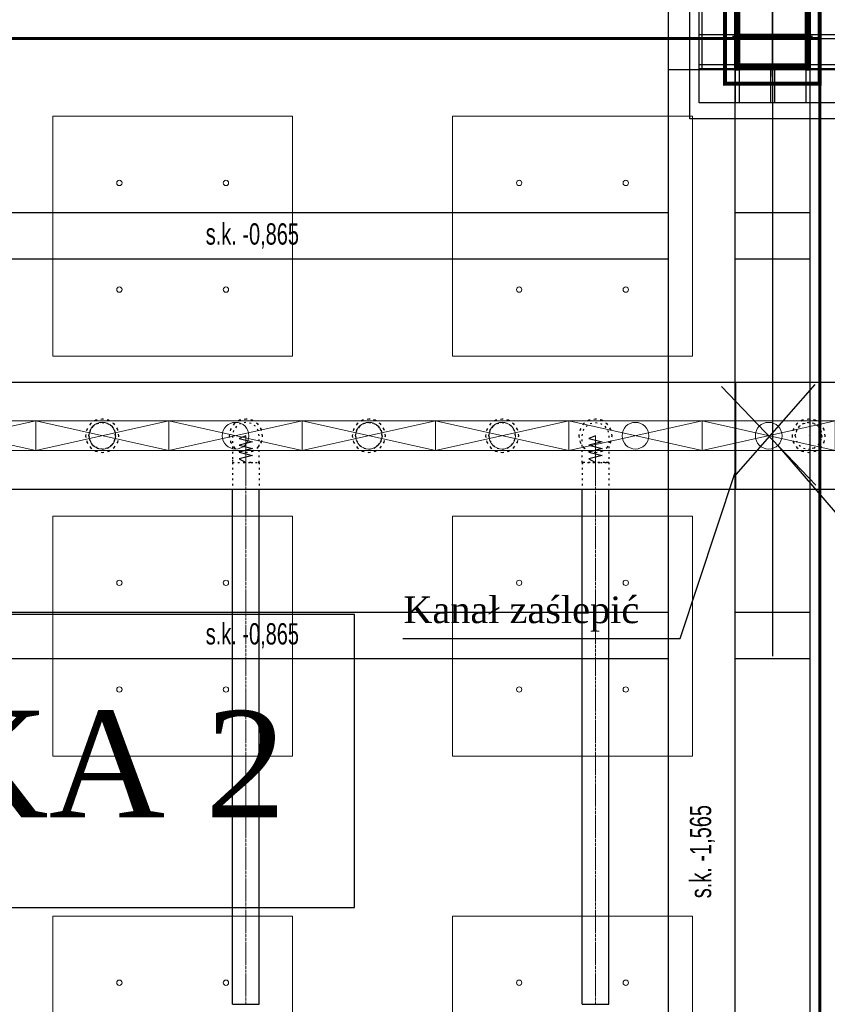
# Model space of a CAD drawing. Header units: centimetres. Extents: x -228435 to 46820, y -89367 to 152985.
# Tile 189 of 256: x -28188 to -22128, y 45738 to 53125. Entities that reach past the tile are written whole.
import ezdxf

# ---------------------------------------------------------------- set-up
doc = ezdxf.new("R2010")
doc.units = ezdxf.units.CM
doc.header["$LTSCALE"] = 50
doc.header["$PDMODE"] = 35
doc.header["$PDSIZE"] = 0.1
for name, pattern in [('CADVENT_CENTERLINE', [9.9, 7.4, -1, 0.5, -1]), ('CADVENT_HIDDEN', [0.8, 0.25, -0.55]), ('Kondygnacja  -0_5$0$HIDDEN', [9.525, 6.35, -3.175]), ('Kondygnacja  -0_5$0$HIDDEN2', [4.7625, 3.175, -1.5875]), ('Osie rzutów$0$DASHDOT2', [12.7, 6.35, -3.175, 0, -3.175])]:
    doc.linetypes.add(name, pattern=pattern)
doc.layers.get('0').update_dxf_attribs({"color": 8})
doc.layers.get('DEFPOINTS').update_dxf_attribs({"color": 8})
for name, color, linetype in [('01-103-Went PP_poziom-0_5$0$L_Nawiew', 250, 'Continuous'), ('bgde-nawiewEXP', 250, 'Continuous'), ('bgde-nawiewHIDDEN', 250, 'Continuous'), ('IS_zmiany 2024', 3, 'Continuous'), ('Kondygnacja  -0_5$0$ARCH_GK', 8, 'Continuous'), ('Kondygnacja  -0_5$0$ARCH_KONSTR_POWYŻEJ RZUTU', 8, 'Kondygnacja  -0_5$0$HIDDEN'), ('Kondygnacja  -0_5$0$ARCH_KONSTR_POWYŻEJ RZUTU_IST', 8, 'Kondygnacja  -0_5$0$HIDDEN2'), ('Kondygnacja  -0_5$0$ARCH_KONSTRUKCJA_NIEWIDOCZNA', 8, 'Continuous'), ('Kondygnacja  -0_5$0$ARCH_OKŁADZINA', 8, 'Continuous'), ('Kondygnacja  -0_5$0$ARCH_SŁUPY', 8, 'Continuous'), ('Osie rzutów$0$ARCH_INFO_OSIE_IST', 8, 'Osie rzutów$0$DASHDOT2'), ('Osie rzutów$0$ARCH_INFO_OSIE_OPISY_IST', 8, 'Continuous')]:
    doc.layers.add(name, color=color, linetype=linetype)
for name, color, linetype, lineweight in [('bgde-nawiewCEN', 7, 'Continuous', 13), ('bgde_nawiewnik', 11, 'Continuous', 5), ('Kondygnacja  -0_5$0$ARCH_INFO_WYMIARY', 8, 'Continuous', 9), ('SU Lampy kwadratowe  -05$0$ARCH_SUFITY_PODWIESZANE', 8, 'Continuous', 9)]:
    doc.layers.add(name, color=color, linetype=linetype, lineweight=lineweight)
doc.styles.add('Kondygnacja  -0_5$0$BIKTS', font='bikromsw.shx', dxfattribs={"width": 0.8})
doc.styles.add('Kondygnacja  -0_5$0$Romans', font='Romans.shx', dxfattribs={"width": 0.7})
doc.dimstyles.new('Kondygnacja  -0_5$0$Wymiary 1-100', dxfattribs={"dimtxt": 12, "dimasz": 10, "dimexe": 5, "dimexo": 0, "dimgap": 4, "dimtad": 1, "dimrnd": 0.5, "dimzin": 12, "dimdsep": 46, "dimtxsty": 'Kondygnacja  -0_5$0$Romans', "dimblk": 'Kondygnacja  -0_5$0$_Oblique', "dimcen": 10, "dimdle": 10, "dimclrt": 55, "dimazin": 0, "dimtfac": 1, "dimtmove": 1, "dimatfit": 3, "dimfxl": 8, "dimfxlon": 1, "dimtolj": 1, "dimtzin": 0, "dimarcsym": 0})
pattern_1 = [(45, (-1133.3117, -3177.9858), (-0.6735192, 0.6735192), [])]

# ---------------------------------------------------------------- blocks, each defined once
blk = doc.blocks.new('Osie rzutów')
at = {"layer": 'Osie rzutów$0$ARCH_INFO_OSIE_IST', "ltscale": 10}
for p, q in [((9860, 12510), (9860, 4623.26)), ((9860, 9770), (9860, 9830)), ((4436.04, 9800), (15156.54, 9800)), ((9890, 9800), (9830, 9800)), ((4436.04, 9200), (15156.54, 9200))]:
    blk.add_line(p, q, dxfattribs=at)
blk = doc.blocks.new('SU Lampy kwadratowe  -05$0$moduł sufitu')
at = {"layer": 'SU Lampy kwadratowe  -05$0$ARCH_SUFITY_PODWIESZANE'}
for points in [[(60, -60), (240, -60), (240, -240), (60, -240)], [(360, -60), (540, -60), (540, -240), (360, -240)], [(60, -360), (240, -360), (240, -540), (60, -540)], [(360, -360), (540, -360), (540, -540), (360, -540)]]:
    blk.add_lwpolyline(points, close=True, dxfattribs=at)
for centre in [(110, -110), (190, -110), (410, -110), (490, -110), (110, -190), (190, -190), (410, -190), (490, -190), (110, -410), (190, -410), (410, -410), (490, -410), (110, -490), (190, -490), (410, -490), (490, -490)]:
    blk.add_circle(centre, 2, dxfattribs=at)
blk = doc.blocks.new('SU Lampy kwadratowe  -05')
at = {"layer": 'SU Lampy kwadratowe  -05$0$ARCH_SUFITY_PODWIESZANE'}
for p in [(9260, 9800), (9260, 9200)]:
    blk.add_blockref('SU Lampy kwadratowe  -05$0$moduł sufitu', p, dxfattribs=at)
blk = doc.blocks.new('Kondygnacja  -0_5$0$_Oblique')
at = {"color": 0, "linetype": 'ByBlock', "lineweight": -2}
blk.add_line((-0.5, -0.5), (0.5, 0.5), dxfattribs=at)
blk = doc.blocks.new('*D147')
at = {"layer": 'DEFPOINTS', "color": 0}
for p in [(5845, 52950), (6165.9, 52950), (-62690, 50660)]:
    blk.add_point(p, dxfattribs=at)
at = {"layer": 'Kondygnacja  -0_5$0$ARCH_INFO_WYMIARY', "color": 0, "lineweight": -2}
for p, q in [((6157.9, 52950), (6170.9, 52950)), ((6165.9, 50650), (6165.9, 52960)), ((6157.9, 50660), (6170.9, 50660))]:
    blk.add_line(p, q, dxfattribs=at)
at = {"layer": 'Kondygnacja  -0_5$0$ARCH_INFO_WYMIARY', "color": 0, "lineweight": -2, "xscale": 10, "yscale": 10, "zscale": 10}
for p, rotation in [((6165.9, 52950), 90), ((6165.9, 50660), 270)]:
    blk.add_blockref('Kondygnacja  -0_5$0$_Oblique', p, dxfattribs=dict(at, rotation=rotation))
at = {"layer": 'Kondygnacja  -0_5$0$ARCH_INFO_WYMIARY', "color": 55, "insert": (6155.9, 51805), "char_height": 12, "attachment_point": 5, "rotation": 90, "style": 'Kondygnacja  -0_5$0$Romans'}
blk.add_mtext('\\A1;2290', dxfattribs=at)
blk = doc.blocks.new('*D148')
at = {"layer": 'DEFPOINTS', "color": 0}
for p in [(-59190, 47690), (5862.4, 47690), (6190, 43700)]:
    blk.add_point(p, dxfattribs=at)
at = {"layer": 'Kondygnacja  -0_5$0$ARCH_INFO_WYMIARY', "color": 0, "lineweight": -2}
for p, q in [((5854.4, 47690), (5867.4, 47690)), ((5862.4, 43690), (5862.4, 47700)), ((5870.4, 43700), (5857.4, 43700))]:
    blk.add_line(p, q, dxfattribs=at)
at = {"layer": 'Kondygnacja  -0_5$0$ARCH_INFO_WYMIARY', "color": 0, "lineweight": -2, "xscale": 10, "yscale": 10, "zscale": 10}
for p, rotation in [((5862.4, 47690), 90), ((5862.4, 43700), 270)]:
    blk.add_blockref('Kondygnacja  -0_5$0$_Oblique', p, dxfattribs=dict(at, rotation=rotation))
at = {"layer": 'Kondygnacja  -0_5$0$ARCH_INFO_WYMIARY', "color": 55, "insert": (5852.4, 45695), "char_height": 12, "attachment_point": 5, "rotation": 90, "style": 'Kondygnacja  -0_5$0$Romans'}
blk.add_mtext('\\A1;3990', dxfattribs=at)
blk = doc.blocks.new('Kondygnacja  -0_5$0$słup_kwadrat')
at = {"layer": 'Kondygnacja  -0_5$0$ARCH_SŁUPY', "lineweight": 40}
h = blk.add_hatch(dxfattribs=at)
h.set_pattern_fill('ANSI31', color=256, scale=0.3, style=0)
h.set_pattern_definition(pattern_1)
h.paths.add_polyline_path([(36, 34), (39, 34), (39, 84), (36, 84)])
h = blk.add_hatch(dxfattribs=at)
h.set_pattern_fill('ANSI31', color=256, scale=0.3, style=0)
h.set_pattern_definition(pattern_1)
h.paths.add_polyline_path([(89, 80), (89, 83), (39, 83), (39, 80)])
h = blk.add_hatch(dxfattribs=at)
h.set_pattern_fill('ANSI31', color=256, scale=0.3, style=0)
h.set_pattern_definition(pattern_1)
h.paths.add_polyline_path([(89, 34), (92, 34), (92, 84), (89, 84)])
h = blk.add_hatch(dxfattribs=at)
h.set_pattern_fill('ANSI31', color=256, scale=0.3, style=0)
h.set_pattern_definition(pattern_1)
h.paths.add_polyline_path([(89, 57.5), (89, 60.5), (39, 60.5), (39, 57.5)])
h = blk.add_hatch(dxfattribs=at)
h.set_pattern_fill('ANSI31', color=256, scale=0.3, style=0)
h.set_pattern_definition(pattern_1)
h.paths.add_polyline_path([(89, 35), (89, 38), (39, 38), (39, 35)])
at = {"layer": 'Kondygnacja  -0_5$0$ARCH_KONSTRUKCJA_NIEWIDOCZNA'}
blk.add_lwpolyline([(119, 109), (119, 9), (9, 9), (9, 109)], close=True, dxfattribs=at)
for points in [[(36, 109), (36, 84)], [(39, 109), (39, 84)], [(62.5, 109), (62.5, 83)], [(65.5, 109), (65.5, 83)], [(89, 109), (89, 84)], [(92, 109), (92, 84)], [(9, 83), (36, 83)], [(92, 83), (119, 83)], [(9, 80), (36, 80)], [(92, 80), (119, 80)], [(9, 60.5), (36, 60.5)], [(92, 60.5), (119, 60.5)], [(9, 57.5), (36, 57.5)], [(92, 57.5), (119, 57.5)], [(9, 38), (36, 38)], [(92, 38), (119, 38)], [(9, 35), (36, 35)], [(36, 34), (36, 9)], [(39, 34), (39, 9)], [(62.5, 35), (62.5, 9)], [(65.49, 35), (65.49, 9)], [(89, 34), (89, 9)], [(92, 35), (119, 35)], [(92, 34), (92, 9)]]:
    blk.add_lwpolyline(points, dxfattribs=at)
at = {"layer": 'Kondygnacja  -0_5$0$ARCH_OKŁADZINA'}
blk.add_lwpolyline([(2, 121), (126, 121), (126, -3), (2, -3)], close=True, dxfattribs=at)
at = {"layer": 'Kondygnacja  -0_5$0$ARCH_SŁUPY', "lineweight": 40}
for p, q in [((39, 60.5), (89, 60.5)), ((89, 57.5), (39, 57.5))]:
    blk.add_line(p, q, dxfattribs=at)
at = {"layer": 'Kondygnacja  -0_5$0$ARCH_SŁUPY', "lineweight": 50, "const_width": 3}
blk.add_lwpolyline([(28.5, 94.5), (99.5, 94.5), (99.5, 23.5), (28.5, 23.5)], close=True, dxfattribs=at)
at = {"layer": 'Kondygnacja  -0_5$0$ARCH_SŁUPY', "lineweight": 40}
for points in [[(36, 84), (39, 84), (39, 34), (36, 34)], [(89, 84), (92, 84), (92, 34), (89, 34)]]:
    blk.add_lwpolyline(points, close=True, dxfattribs=at)
for points in [[(89, 83), (39, 83)], [(39, 80), (89, 80)], [(89, 38), (39, 38)], [(39, 35), (89, 35)]]:
    blk.add_lwpolyline(points, dxfattribs=at)
blk = doc.blocks.new('Kondygnacja  -0_5$0$konstrukcja istniejąca -0.5')
at = {"layer": 'Kondygnacja  -0_5$0$ARCH_KONSTR_POWYŻEJ RZUTU_IST', "ltscale": 10}
for points in [[(9938, 9775), (9782, 9775), (9782, 9825), (9938, 9825), (9938, 9775)], [(9782, 8625), (9782, 9775)], [(9832, 8625), (9832, 9775)], [(9888, 9775), (9888, 8625)], [(8738, 9367.89), (9782, 9367.89)], [(9832, 9367.89), (9888, 9367.89)], [(9782, 9332.89), (8738, 9332.89)], [(9888, 9332.89), (9832, 9332.89)]]:
    blk.add_lwpolyline(points, dxfattribs=at)
at = {"layer": 'Kondygnacja  -0_5$0$ARCH_KONSTR_POWYŻEJ RZUTU_IST', "ltscale": 10, "elevation": 0}
for points in [[(9807, 9825), (9807, 9775)], [(8738, 9667.89), (9782, 9667.89)], [(9832, 9667.89), (9888, 9667.89)], [(9782, 9632.89), (8738, 9632.89)], [(9888, 9632.89), (9832, 9632.89)]]:
    blk.add_lwpolyline(points, dxfattribs=at)
at = {"layer": 'Kondygnacja  -0_5$0$ARCH_KONSTR_POWYŻEJ RZUTU_IST', "style": 'Kondygnacja  -0_5$0$BIKTS', "width": 0.7}
for p in [(9434.84, 9643.75), (9434.84, 9343.75)]:
    blk.add_text('s.k. -0,865', height=16, dxfattribs=at).set_placement(p)
blk.add_text('s.k. -1,565', height=16, rotation=90, dxfattribs=at).set_placement((9814.08, 9153.39))
blk = doc.blocks.new('*D179')
at = {"layer": 'DEFPOINTS', "color": 0}
for p in [(-24020, 81900), (-25165.6, 12687.8), (-24020, 12492.9)]:
    blk.add_point(p, dxfattribs=at)
at = {"layer": 'Kondygnacja  -0_5$0$ARCH_INFO_WYMIARY', "color": 0, "lineweight": -2}
for p, q in [((-25175.6, 12492.9), (-24010, 12492.9)), ((-25165.6, 12500.9), (-25165.6, 12487.9)), ((-24020, 12500.9), (-24020, 12487.9))]:
    blk.add_line(p, q, dxfattribs=at)
at = {"layer": 'Kondygnacja  -0_5$0$ARCH_INFO_WYMIARY', "color": 0, "lineweight": -2, "xscale": 10, "yscale": 10, "zscale": 10, "rotation": 180}
blk.add_blockref('Kondygnacja  -0_5$0$_Oblique', (-25165.6, 12492.9), dxfattribs=at)
at = {"layer": 'Kondygnacja  -0_5$0$ARCH_INFO_WYMIARY', "color": 0, "lineweight": -2, "xscale": 10, "yscale": 10, "zscale": 10}
blk.add_blockref('Kondygnacja  -0_5$0$_Oblique', (-24020, 12492.9), dxfattribs=at)
at = {"layer": 'Kondygnacja  -0_5$0$ARCH_INFO_WYMIARY', "color": 55, "insert": (-24592.8, 12502.9), "char_height": 12, "attachment_point": 5, "style": 'Kondygnacja  -0_5$0$Romans'}
blk.add_mtext('\\A1;1145.5', dxfattribs=at)
blk = doc.blocks.new('*D212')
at = {"layer": 'DEFPOINTS', "color": 0}
for p in [(-30586.3, 81900), (-30681.1, 12489.5), (9064, 12489.5)]:
    blk.add_point(p, dxfattribs=at)
at = {"layer": 'Kondygnacja  -0_5$0$ARCH_INFO_WYMIARY', "color": 0, "lineweight": -2}
for p, q in [((-30673.1, 81900), (-30686.1, 81900)), ((-30681.1, 81910), (-30681.1, 12479.5)), ((-30673.1, 12489.5), (-30686.1, 12489.5))]:
    blk.add_line(p, q, dxfattribs=at)
at = {"layer": 'Kondygnacja  -0_5$0$ARCH_INFO_WYMIARY', "color": 0, "lineweight": -2, "xscale": 10, "yscale": 10, "zscale": 10}
for p, rotation in [((-30681.1, 81900), 90), ((-30681.1, 12489.5), 270)]:
    blk.add_blockref('Kondygnacja  -0_5$0$_Oblique', p, dxfattribs=dict(at, rotation=rotation))
at = {"layer": 'Kondygnacja  -0_5$0$ARCH_INFO_WYMIARY', "color": 55, "insert": (-30691.1, 47194.8), "char_height": 12, "attachment_point": 5, "rotation": 90, "style": 'Kondygnacja  -0_5$0$Romans'}
blk.add_mtext('\\A1;69410.5', dxfattribs=at)
blk = doc.blocks.new('*D218')
at = {"layer": 'DEFPOINTS', "color": 0}
for p in [(-29180, 78695), (-24020, 12369.5), (-24020, 12070.3)]:
    blk.add_point(p, dxfattribs=at)
at = {"layer": 'Kondygnacja  -0_5$0$ARCH_INFO_WYMIARY', "color": 0, "lineweight": -2}
for p, q in [((-29190, 12070.3), (-24010, 12070.3)), ((-29180, 12078.3), (-29180, 12065.3)), ((-24020, 12078.3), (-24020, 12065.3))]:
    blk.add_line(p, q, dxfattribs=at)
at = {"layer": 'Kondygnacja  -0_5$0$ARCH_INFO_WYMIARY', "color": 0, "lineweight": -2, "xscale": 10, "yscale": 10, "zscale": 10, "rotation": 180}
blk.add_blockref('Kondygnacja  -0_5$0$_Oblique', (-29180, 12070.3), dxfattribs=at)
at = {"layer": 'Kondygnacja  -0_5$0$ARCH_INFO_WYMIARY', "color": 0, "lineweight": -2, "xscale": 10, "yscale": 10, "zscale": 10}
blk.add_blockref('Kondygnacja  -0_5$0$_Oblique', (-24020, 12070.3), dxfattribs=at)
at = {"layer": 'Kondygnacja  -0_5$0$ARCH_INFO_WYMIARY', "color": 55, "insert": (-26600, 12080.3), "char_height": 12, "attachment_point": 5, "style": 'Kondygnacja  -0_5$0$Romans'}
blk.add_mtext('\\A1;5160', dxfattribs=at)
blk = doc.blocks.new('A$C066D7839')
at = {"layer": 'bgde_nawiewnik'}
for p, q in [((-50, -11.15), (-50, 11.15)), ((-50, 11.15), (50, 11.15)), ((-50, -11.15), (50, 11.15)), ((50, -11.15), (-50, 11.15)), ((50, 11.15), (50, -11.15)), ((50, -11.15), (-50, -11.15))]:
    blk.add_line(p, q, dxfattribs=at)
blk.add_circle((0, 0), 10, dxfattribs=at)

msp = doc.modelspace()

# ---------------------------------------------------------------- linework, layer by layer
at = {"layer": 'bgde-nawiewCEN', "linetype": 'CADVENT_CENTERLINE', "ltscale": 0.06}
for p, q in [((-26489.979, 50003.393), (-26489.979, 50003.868)), ((-26489.979, 50002.268), (-26489.979, 50003.393)), ((-26489.979, 50000.075), (-26489.979, 50002.268)), ((-26489.979, 49996.46), (-26489.979, 50000.075)), ((-26489.979, 49991.068), (-26489.979, 49996.46)), ((-26489.979, 49983.542), (-26489.979, 49991.068)), ((-26489.979, 49973.527), (-26489.979, 49983.542)), ((-26489.979, 49960.668), (-26489.979, 49973.527)), ((-26489.979, 49944.608), (-26489.979, 49960.668)), ((-26489.979, 49924.993), (-26489.979, 49944.608)), ((-23867.838, 50003.393), (-23867.838, 50003.868)), ((-23867.838, 50002.268), (-23867.838, 50003.393)), ((-23867.838, 50000.075), (-23867.838, 50002.268)), ((-23867.838, 49996.46), (-23867.838, 50000.075)), ((-23867.838, 49991.068), (-23867.838, 49996.46)), ((-23867.838, 49983.542), (-23867.838, 49991.068)), ((-23867.838, 49973.527), (-23867.838, 49983.542)), ((-23867.838, 49960.668), (-23867.838, 49973.527)), ((-23867.838, 49944.608), (-23867.838, 49960.668)), ((-23867.838, 49924.993), (-23867.838, 49944.608)), ((-26489.979, 49901.468), (-26489.979, 49924.993)), ((-26489.979, 49873.675), (-26489.979, 49901.468)), ((-26489.979, 49822.564), (-26489.979, 49873.675)), ((-23867.838, 49901.468), (-23867.838, 49924.993)), ((-23867.838, 49873.675), (-23867.838, 49901.468)), ((-23867.838, 49822.564), (-23867.838, 49873.675)), ((-26489.979, 49803.868), (-26489.979, 49822.564)), ((-26489.979, 45738.069), (-26489.979, 49803.868)), ((-23867.838, 49803.868), (-23867.838, 49822.564)), ((-23867.838, 45738.069), (-23867.838, 49803.868))]:
    msp.add_line(p, q, dxfattribs=at)
at = {"layer": 'bgde-nawiewEXP', "linetype": 'Continuous'}
msp.add_lwpolyline([(-55706.071, 49603.941), (-19380.813, 49603.941), (-19380.813, 50403.941), (-19370.813, 50403.941), (-19370.813, 49603.941), (-19380.813, 49603.941), (-19380.813, 50403.941), (-55706.071, 50403.941)], close=True, dxfattribs=at)
for points in [[(-26589.979, 45738.07), (-26389.979, 45738.07), (-26389.979, 49603.941)], [(-26589.979, 45738.07), (-26589.979, 49603.941)], [(-23967.838, 45738.07), (-23767.838, 45738.07), (-23767.838, 49603.941)], [(-23967.838, 45738.07), (-23967.838, 49603.941)]]:
    msp.add_lwpolyline(points, dxfattribs=at)
at = {"layer": 'bgde-nawiewHIDDEN', "linetype": 'CADVENT_HIDDEN'}
for points in [[(-27692.838, 50003.868), (-27683.323, 49956.032), (-27656.226, 49915.479), (-27615.674, 49888.383), (-27567.838, 49878.868), (-27520.003, 49888.383), (-27479.45, 49915.479), (-27452.353, 49956.032), (-27442.838, 50003.868), (-27452.353, 50051.703), (-27479.45, 50092.256), (-27520.003, 50119.352), (-27567.838, 50128.868), (-27615.674, 50119.352), (-27656.226, 50092.256), (-27683.323, 50051.703)], [(-27692.838, 50003.868), (-27683.323, 49956.032), (-27656.226, 49915.479), (-27615.674, 49888.383), (-27567.838, 49878.868), (-27520.003, 49888.383), (-27479.45, 49915.479), (-27452.353, 49956.032), (-27442.838, 50003.868), (-27452.353, 50051.703), (-27479.45, 50092.256), (-27520.003, 50119.352), (-27567.838, 50128.868), (-27615.674, 50119.352), (-27656.226, 50092.256), (-27683.323, 50051.703)], [(-27667.838, 50003.868), (-27660.226, 49965.599), (-27638.549, 49933.157), (-27606.106, 49911.48), (-27567.838, 49903.868), (-27529.57, 49911.48), (-27497.127, 49933.157), (-27475.45, 49965.599), (-27467.838, 50003.868), (-27475.45, 50042.136), (-27497.127, 50074.578), (-27529.57, 50096.255), (-27567.838, 50103.868), (-27606.106, 50096.255), (-27638.549, 50074.578), (-27660.226, 50042.136)], [(-27667.838, 50003.868), (-27660.226, 50042.136), (-27638.549, 50074.578), (-27606.106, 50096.255), (-27567.838, 50103.868), (-27529.57, 50096.255), (-27497.127, 50074.578), (-27475.45, 50042.136), (-27467.838, 50003.868), (-27475.45, 49965.599), (-27497.127, 49933.157), (-27529.57, 49911.48), (-27567.838, 49903.868), (-27606.106, 49911.48), (-27638.549, 49933.157), (-27660.226, 49965.599)], [(-26614.979, 50003.868), (-26605.464, 49956.032), (-26578.368, 49915.479), (-26537.815, 49888.383), (-26489.979, 49878.868), (-26442.144, 49888.383), (-26401.591, 49915.479), (-26374.494, 49956.032), (-26364.979, 50003.868), (-26374.494, 50051.703), (-26401.591, 50092.256), (-26442.144, 50119.352), (-26489.979, 50128.868), (-26537.815, 50119.352), (-26578.368, 50092.256), (-26605.464, 50051.703)], [(-26614.979, 50003.868), (-26605.464, 49956.032), (-26578.368, 49915.479), (-26537.815, 49888.383), (-26489.979, 49878.868), (-26442.144, 49888.383), (-26401.591, 49915.479), (-26374.494, 49956.032), (-26364.979, 50003.868), (-26374.494, 50051.703), (-26401.591, 50092.256), (-26442.144, 50119.352), (-26489.979, 50128.868), (-26537.815, 50119.352), (-26578.368, 50092.256), (-26605.464, 50051.703)], [(-26589.979, 49803.868), (-26451.711, 49803.868), (-26451.711, 49803.867), (-26419.269, 49803.867), (-26419.269, 49803.868), (-26397.591, 49803.868), (-26397.591, 49803.867), (-26389.979, 49803.867), (-26389.979, 50003.868), (-26397.591, 50042.136), (-26419.269, 50074.578), (-26451.711, 50096.255), (-26489.979, 50103.868), (-26528.248, 50096.255), (-26560.69, 50074.578), (-26582.367, 50042.136), (-26589.979, 50003.868), (-26589.979, 49822.564)], [(-25692.838, 50003.868), (-25683.323, 49956.032), (-25656.226, 49915.479), (-25615.674, 49888.383), (-25567.838, 49878.868), (-25520.003, 49888.383), (-25479.45, 49915.479), (-25452.353, 49956.032), (-25442.838, 50003.868), (-25452.353, 50051.703), (-25479.45, 50092.256), (-25520.003, 50119.352), (-25567.838, 50128.868), (-25615.674, 50119.352), (-25656.226, 50092.256), (-25683.323, 50051.703)], [(-25692.838, 50003.868), (-25683.323, 49956.032), (-25656.226, 49915.479), (-25615.674, 49888.383), (-25567.838, 49878.868), (-25520.003, 49888.383), (-25479.45, 49915.479), (-25452.353, 49956.032), (-25442.838, 50003.868), (-25452.353, 50051.703), (-25479.45, 50092.256), (-25520.003, 50119.352), (-25567.838, 50128.868), (-25615.674, 50119.352), (-25656.226, 50092.256), (-25683.323, 50051.703)], [(-25667.838, 50003.868), (-25660.226, 49965.599), (-25638.549, 49933.157), (-25606.106, 49911.48), (-25567.838, 49903.868), (-25529.57, 49911.48), (-25497.127, 49933.157), (-25475.45, 49965.599), (-25467.838, 50003.868), (-25475.45, 50042.136), (-25497.127, 50074.578), (-25529.57, 50096.255), (-25567.838, 50103.868), (-25606.106, 50096.255), (-25638.549, 50074.578), (-25660.226, 50042.136)], [(-24692.838, 50003.868), (-24683.323, 49956.032), (-24656.226, 49915.479), (-24615.674, 49888.383), (-24567.838, 49878.868), (-24520.003, 49888.383), (-24479.45, 49915.479), (-24452.353, 49956.032), (-24442.838, 50003.868), (-24452.353, 50051.703), (-24479.45, 50092.256), (-24520.003, 50119.352), (-24567.838, 50128.868), (-24615.674, 50119.352), (-24656.226, 50092.256), (-24683.323, 50051.703)], [(-24692.838, 50003.868), (-24683.323, 49956.032), (-24656.226, 49915.479), (-24615.674, 49888.383), (-24567.838, 49878.868), (-24520.003, 49888.383), (-24479.45, 49915.479), (-24452.353, 49956.032), (-24442.838, 50003.868), (-24452.353, 50051.703), (-24479.45, 50092.256), (-24520.003, 50119.352), (-24567.838, 50128.868), (-24615.674, 50119.352), (-24656.226, 50092.256), (-24683.323, 50051.703)], [(-24667.838, 50003.868), (-24660.226, 49965.599), (-24638.549, 49933.157), (-24606.106, 49911.48), (-24567.838, 49903.868), (-24529.57, 49911.48), (-24497.127, 49933.157), (-24475.45, 49965.599), (-24467.838, 50003.868), (-24475.45, 50042.136), (-24497.127, 50074.578), (-24529.57, 50096.255), (-24567.838, 50103.868), (-24606.106, 50096.255), (-24638.549, 50074.578), (-24660.226, 50042.136)], [(-23992.838, 50003.868), (-23983.323, 49956.032), (-23956.226, 49915.479), (-23915.674, 49888.383), (-23867.838, 49878.868), (-23820.003, 49888.383), (-23779.45, 49915.479), (-23752.353, 49956.032), (-23742.838, 50003.868), (-23752.353, 50051.703), (-23779.45, 50092.256), (-23820.003, 50119.352), (-23867.838, 50128.868), (-23915.674, 50119.352), (-23956.226, 50092.256), (-23983.323, 50051.703)], [(-23992.838, 50003.868), (-23983.323, 49956.032), (-23956.226, 49915.479), (-23915.674, 49888.383), (-23867.838, 49878.868), (-23820.003, 49888.383), (-23779.45, 49915.479), (-23752.353, 49956.032), (-23742.838, 50003.868), (-23752.353, 50051.703), (-23779.45, 50092.256), (-23820.003, 50119.352), (-23867.838, 50128.868), (-23915.674, 50119.352), (-23956.226, 50092.256), (-23983.323, 50051.703)], [(-22392.838, 50003.868), (-22383.323, 49956.032), (-22356.226, 49915.479), (-22315.674, 49888.383), (-22267.838, 49878.868), (-22220.003, 49888.383), (-22179.45, 49915.479), (-22152.353, 49956.032), (-22142.838, 50003.868), (-22152.353, 50051.703), (-22179.45, 50092.256), (-22220.003, 50119.352), (-22267.838, 50128.868), (-22315.674, 50119.352), (-22356.226, 50092.256), (-22383.323, 50051.703)], [(-22392.838, 50003.868), (-22383.323, 49956.032), (-22356.226, 49915.479), (-22315.674, 49888.383), (-22267.838, 49878.868), (-22220.003, 49888.383), (-22179.45, 49915.479), (-22152.353, 49956.032), (-22142.838, 50003.868), (-22152.353, 50051.703), (-22179.45, 50092.256), (-22220.003, 50119.352), (-22267.838, 50128.868), (-22315.674, 50119.352), (-22356.226, 50092.256), (-22383.323, 50051.703)], [(-22367.838, 50003.868), (-22360.226, 49965.599), (-22338.549, 49933.157), (-22306.106, 49911.48), (-22267.838, 49903.868), (-22229.57, 49911.48), (-22197.127, 49933.157), (-22175.45, 49965.599), (-22167.838, 50003.868), (-22175.45, 50042.136), (-22197.127, 50074.578), (-22229.57, 50096.255), (-22267.838, 50103.868), (-22306.106, 50096.255), (-22338.549, 50074.578), (-22360.226, 50042.136)], [(-23967.838, 49803.868), (-23829.57, 49803.868), (-23829.57, 49803.867), (-23797.127, 49803.867), (-23797.127, 49803.868), (-23867.838, 49803.868), (-23867.838, 49803.867), (-23960.226, 49803.867)]]:
    msp.add_lwpolyline(points, close=True, dxfattribs=at)
for points in [[(-25667.838, 50003.868), (-25660.226, 50042.136), (-25638.549, 50074.578), (-25606.106, 50096.255), (-25567.838, 50103.868), (-25529.57, 50096.255), (-25497.127, 50074.578)], [(-25497.127, 50074.578), (-25529.57, 50096.255)], [(-24667.838, 50003.868), (-24660.226, 50042.136), (-24638.549, 50074.578), (-24606.106, 50096.255), (-24567.838, 50103.868), (-24529.57, 50096.255)], [(-24667.838, 50003.868), (-24660.226, 49965.599), (-24638.549, 49933.157), (-24606.106, 49911.48), (-24567.838, 49903.868), (-24529.57, 49911.48), (-24497.127, 49933.157), (-24475.45, 49965.599), (-24467.838, 50003.868), (-24475.45, 50042.136), (-24497.127, 50074.578), (-24529.57, 50096.255), (-24567.838, 50103.868)], [(-23967.838, 49803.868), (-23967.838, 50003.868), (-23960.226, 50042.136), (-23938.549, 50074.578), (-23906.106, 50096.255), (-23867.838, 50103.868), (-23829.57, 50096.255), (-23797.127, 50074.578), (-23775.45, 50042.136), (-23767.838, 50003.868), (-23767.838, 49803.868), (-23775.45, 49803.868), (-23775.45, 49803.867), (-23797.127, 49803.867), (-23775.45, 49803.867), (-23775.45, 49803.868), (-23767.838, 49803.868), (-23767.838, 49603.941)], [(-22367.838, 50003.868), (-22360.226, 50042.136), (-22338.549, 50074.578), (-22306.106, 50096.255), (-22267.838, 50103.868), (-22229.57, 50096.255)], [(-22229.57, 50096.255), (-22267.838, 50103.868)], [(-22229.57, 50096.255), (-22197.127, 50074.578), (-22175.45, 50042.136)], [(-25497.127, 50074.578), (-25475.45, 50042.136)], [(-25475.45, 50042.136), (-25497.127, 50074.578)], [(-25475.45, 50042.136), (-25467.838, 50003.868), (-25475.45, 49965.599)], [(-22175.45, 50042.136), (-22197.127, 50074.578)], [(-22175.45, 50042.136), (-22167.838, 50003.868), (-22175.45, 49965.599)], [(-25667.838, 50003.868), (-25660.226, 49965.599), (-25638.549, 49933.157), (-25606.106, 49911.48), (-25567.838, 49903.868), (-25529.57, 49911.48), (-25497.127, 49933.157)], [(-25497.127, 49933.157), (-25475.45, 49965.599)], [(-25475.45, 49965.599), (-25497.127, 49933.157)], [(-25475.45, 49965.599), (-25467.838, 50003.868)], [(-22367.838, 50003.868), (-22360.226, 49965.599), (-22338.549, 49933.157), (-22306.106, 49911.48), (-22267.838, 49903.868), (-22229.57, 49911.48)], [(-22229.57, 49911.48), (-22197.127, 49933.157), (-22175.45, 49965.599)], [(-22175.45, 49965.599), (-22197.127, 49933.157)], [(-22175.45, 49965.599), (-22167.838, 50003.868)], [(-25497.127, 49933.157), (-25529.57, 49911.48)], [(-22229.57, 49911.48), (-22267.838, 49903.868)], [(-26589.979, 49803.867), (-26451.711, 49803.867)], [(-26589.979, 49803.867), (-26589.979, 49603.941)], [(-26451.711, 49803.868), (-26489.979, 49803.868)], [(-26451.711, 49803.868), (-26419.269, 49803.868), (-26419.269, 49803.867), (-26397.591, 49803.867), (-26397.591, 49803.868), (-26389.979, 49803.868), (-26389.979, 49603.941)], [(-23967.838, 49803.867), (-23967.838, 49603.941)]]:
    msp.add_lwpolyline(points, dxfattribs=at)
at = {"layer": 'bgde-nawiewHIDDEN'}
for points in [[(-27567.838, 50003.868), (-27567.838, 50003.868)], [(-26489.979, 50003.868), (-26539.979, 49982.57), (-26439.979, 49957.208), (-26539.979, 49931.988), (-26439.979, 49906.703), (-26539.979, 49881.168), (-26439.979, 49855.809), (-26539.979, 49830.35), (-26489.979, 49803.868)], [(-25567.838, 50003.868), (-25567.838, 50003.868)], [(-24567.838, 50003.868), (-24567.838, 50003.868)], [(-23867.838, 50003.868), (-23917.838, 49982.57), (-23817.838, 49957.208), (-23917.838, 49931.988), (-23817.838, 49906.703), (-23917.838, 49881.168), (-23817.838, 49855.809), (-23917.838, 49830.35), (-23867.838, 49803.868)], [(-22267.838, 50003.868), (-22267.838, 50003.868)]]:
    msp.add_lwpolyline(points, dxfattribs=at)
at = {"layer": 'IS_zmiany 2024', "color": 6, "lineweight": 40}
msp.add_line((-22819.959, 50403.941), (-22819.959, 49603.941), dxfattribs=at)
at = {"layer": 'IS_zmiany 2024', "color": 1}
for p, q in [((-22812.836, 49714.045, 742.119), (-22219.219, 50387.565, 742.119)), ((-22212.836, 49634.045, 742.119), (-22922.836, 50373.69, 742.119))]:
    msp.add_line(p, q, dxfattribs=at)
at = {"layer": 'IS_zmiany 2024', "color": 2}
for p, q in [((-20564.235, 47682.753), (-22498.585, 49931.726, 742.119)), ((-23232.66, 48483.206), (-22819.959, 49728.699)), ((-25312.393, 48483.206), (-23232.66, 48483.206))]:
    msp.add_line(p, q, dxfattribs=at)
at = {"layer": 'IS_zmiany 2024', "color": 40, "lineweight": 60}
for points in [[(-47160, 65000), (-22185, 65000), (-22185, 52985), (-47160, 52985)], [(-47160, 52985), (-22185, 52985), (-22185, 40645), (-47160, 40645)]]:
    msp.add_lwpolyline(points, close=True, dxfattribs=at)
at = {"layer": 'IS_zmiany 2024', "color": 2}
msp.add_lwpolyline([(-31674.95, 46463.251), (-25674.95, 46463.251), (-25674.95, 48663.251), (-31674.95, 48663.251)], close=True, dxfattribs=at)
at = {"layer": 'Kondygnacja  -0_5$0$ARCH_GK', "linetype": 'Continuous', "lineweight": -3}
msp.add_line((-22895, 52950), (-22895, 53050), dxfattribs=at)

# ---------------------------------------------------------------- block references
at = {"layer": '01-103-Went PP_poziom-0_5$0$L_Nawiew', "xscale": 10, "yscale": 10, "zscale": 10}
for p in [(-28567.836, 50003.868, 742.119), (-27567.836, 50003.868, 742.119), (-26567.836, 50003.868, 742.119), (-25567.836, 50003.868, 742.119), (-24567.836, 50003.868, 742.119), (-23567.836, 50003.868, 742.119), (-22567.836, 50003.868, 742.119)]:
    msp.add_blockref('A$C066D7839', p, dxfattribs=at)
at = {"layer": 'Kondygnacja  -0_5$0$ARCH_KONSTR_POWYŻEJ RZUTU', "xscale": 10, "yscale": 10, "zscale": 10}
msp.add_blockref('Kondygnacja  -0_5$0$konstrukcja istniejąca -0.5', (-121140, -45000), dxfattribs=at)
at = {"layer": 'Kondygnacja  -0_5$0$ARCH_SŁUPY', "xscale": 10, "yscale": 10, "zscale": 10}
msp.add_blockref('Kondygnacja  -0_5$0$słup_kwadrat', (-23180, 52410), dxfattribs=at)
at = {"layer": 'Osie rzutów$0$ARCH_INFO_OSIE_OPISY_IST', "xscale": 10, "yscale": 10, "zscale": 10}
msp.add_blockref('Osie rzutów', (-121140, -45000), dxfattribs=at)
at = {"layer": 'SU Lampy kwadratowe  -05$0$ARCH_SUFITY_PODWIESZANE', "xscale": 10, "yscale": 10, "zscale": 10}
msp.add_blockref('SU Lampy kwadratowe  -05', (-121140, -45000), dxfattribs=at)

# ---------------------------------------------------------------- texts
at = {"layer": 'IS_zmiany 2024', "color": 2, "attachment_point": 1}
for s, insert, char_height, width in [('\\fTimes New Roman|b0|i0|c238|p18;\\A1;Kanał zaślepić', (-25308.965, 48797.854, 7680), 200, 6261.14258), ('\\fTimes New Roman|b0|i0|c238|p18;\\A1;SALKA 2\\P', (-31124.656, 47940.057, 15360), 800, 23167.66119)]:
    msp.add_mtext(s, dxfattribs=dict(at, insert=insert, char_height=char_height, width=width))

# ---------------------------------------------------------------- dimensions: what is measured, and where the dimension line sits
at = {"layer": 'Kondygnacja  -0_5$0$ARCH_INFO_WYMIARY'}
for base, p1, p2, picture, middle in [((-30681.114, 12489.5), (-30586.301, 81900), (9064, 12489.5), '*D212', (-30691.114, 47194.75)), ((6165.858, 52950), (-62690, 50660), (5845, 52950), '*D147', (6155.858, 51805)), ((5862.405, 47690), (6190, 43700), (-59190, 47690), '*D148', (5852.405, 45695))]:
    dim = msp.add_linear_dim(base=base, p1=p1, p2=p2, angle=90, dimstyle='Kondygnacja  -0_5$0$Wymiary 1-100', dxfattribs=at)
    dim.commit()
    dim.dimension.update_dxf_attribs({"geometry": picture, "text_midpoint": middle})
for base, p1, p2, picture, middle in [((-24020, 12492.917), (-25165.562, 12687.772), (-24020, 81900), '*D179', (-24592.781, 12502.917)), ((-24020, 12070.305), (-29180, 78695), (-24020, 12369.5), '*D218', (-26600, 12080.305))]:
    dim = msp.add_linear_dim(base=base, p1=p1, p2=p2, dimstyle='Kondygnacja  -0_5$0$Wymiary 1-100', dxfattribs=at)
    dim.commit()
    dim.dimension.update_dxf_attribs({"geometry": picture, "text_midpoint": middle})

doc.saveas('drawing.dxf')
